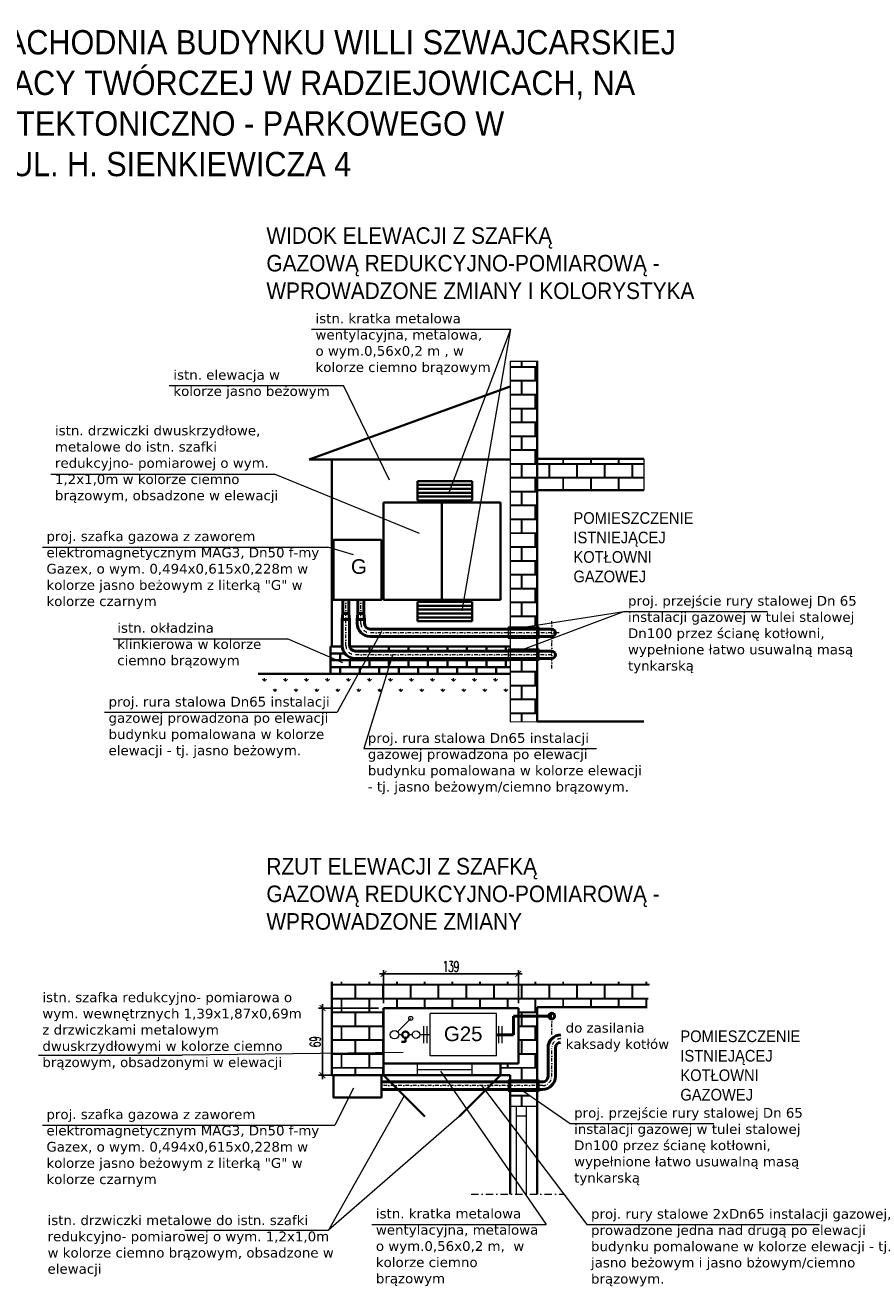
# Model space of a CAD drawing. Header units: millimetres. Extents: x -26820 to -12632, y -5851 to 1958.
# Tile 4 of 95: x -21604 to -20738, y -859 to 436. Entities that reach past the tile are written whole.
import ezdxf
from ezdxf.lldxf.tags import DXFTag

# ---------------------------------------------------------------- set-up
doc = ezdxf.new("R2010")
doc.units = ezdxf.units.MM
doc.linetypes.add('DASHDOT2', pattern=[0.5, 0.25, -0.125, 0, -0.125])
doc.linetypes.add('DASHED', pattern=[181.05, 120.7, -60.35])
for name, color, linetype, lineweight in [('A-INW-SC', 30, 'Continuous', 13), ('GAZ', 50, 'GAS_LINE', 50), ('INST GAZ OPIS', 60, 'GAS_LINE', 30), ('promienniki', 91, 'Continuous', 40), ('ściany', 84, 'Continuous', 35)]:
    doc.layers.add(name, color=color, linetype=linetype, lineweight=lineweight)
doc.layers.add('CS_WIDOK', color=30, linetype='Continuous')
doc.styles.get("Standard").update_dxf_attribs({"font": 'arial.ttf'})
doc.styles.add('wymiar', font='romans.shx', dxfattribs={"width": 0.6})
tags = doc.linetypes.add('GAS_LINE', pattern='A,12.7,-5.08,["GAS",Standard,S=2.54,R=0,X=-2.54,Y=-1.27],-6.35', length=24.13).pattern_tags.tags
tags[6] = DXFTag(74, 10)
doc.dimstyles.new('Copy of WYM_75', dxfattribs={"dimtxt": 10, "dimasz": 8, "dimexe": 7.5, "dimexo": 7.5, "dimgap": 3, "dimtad": 1, "dimdec": 1, "dimdsep": 46, "dimtxsty": 'wymiar', "dimblk1": 'ARCHTICK', "dimblk2": 'ARCHTICK', "dimsah": 1, "dimcen": 12, "dimdle": 5, "dimclre": 5, "dimclrt": 12, "dimadec": 0, "dimazin": 0, "dimtfac": 1, "dimtdec": 1, "dimtmove": 0, "dimatfit": 3, "dimldrblk": 'ARCHTICK', "dimfxl": 1, "dimarcsym": 0})

# ---------------------------------------------------------------- blocks, each defined once
blk = doc.blocks.new('_ArchTick')
at = {"color": 0, "linetype": 'ByBlock', "const_width": 0.15}
blk.add_lwpolyline([(-0.5, -0.5), (0.5, 0.5)], dxfattribs=at)
blk = doc.blocks.new('*D34')
at = {"layer": 'CS_WIDOK', "color": 0, "lineweight": -2, "transparency": 16777216}
blk.add_line((-21299.1, -645.9), (-21299.1, -568.9), dxfattribs=at)
at = {"layer": 'CS_WIDOK', "color": 5, "lineweight": -2, "transparency": 16777216}
for p, q in [((-21241.5, -572.9), (-21303.1, -572.9)), ((-21241.5, -641.9), (-21303.1, -641.9))]:
    blk.add_line(p, q, dxfattribs=at)
at = {"layer": 'CS_WIDOK', "color": 0, "lineweight": -2, "transparency": 16777216, "xscale": 6, "yscale": 6, "zscale": 6}
for p, rotation in [((-21299.1, -572.9), 90), ((-21299.1, -641.9), 270)]:
    blk.add_blockref('_ArchTick', p, dxfattribs=dict(at, rotation=rotation))
at = {"layer": 'CS_WIDOK', "color": 5, "lineweight": 9, "transparency": 16777216, "insert": (-21306.6, -607.4), "char_height": 11, "attachment_point": 5, "rotation": 90, "style": 'wymiar'}
blk.add_mtext('69', dxfattribs=at)
blk = doc.blocks.new('*D35')
at = {"layer": 'CS_WIDOK', "color": 0, "lineweight": -2, "transparency": 16777216}
blk.add_line((-21240.5, -537.8), (-21094, -537.8), dxfattribs=at)
at = {"layer": 'CS_WIDOK', "color": 5, "lineweight": -2, "transparency": 16777216}
for p, q in [((-21236.5, -567.9), (-21236.5, -533.8)), ((-21098, -567.9), (-21098, -533.8))]:
    blk.add_line(p, q, dxfattribs=at)
at = {"layer": 'CS_WIDOK', "color": 0, "lineweight": -2, "transparency": 16777216, "xscale": 6, "yscale": 6, "zscale": 6, "rotation": 180}
blk.add_blockref('_ArchTick', (-21236.5, -537.8), dxfattribs=at)
at = {"layer": 'CS_WIDOK', "color": 0, "lineweight": -2, "transparency": 16777216, "xscale": 6, "yscale": 6, "zscale": 6}
blk.add_blockref('_ArchTick', (-21098, -537.8), dxfattribs=at)
at = {"layer": 'CS_WIDOK', "color": 5, "lineweight": 9, "transparency": 16777216, "insert": (-21167.2, -530.3), "char_height": 11, "attachment_point": 5, "style": 'wymiar'}
blk.add_mtext('139', dxfattribs=at)

msp = doc.modelspace()

# ---------------------------------------------------------------- hatches: boundary and pattern name
at = {"layer": 'A-INW-SC', "ltscale": 0.1}
h = msp.add_hatch(dxfattribs=at)
h.set_pattern_fill('AR-B816C', color=256, scale=0.07)
h.paths.add_polyline_path([(-21078.77, 91.47), (-21106.47, 91.47), (-21106.47, -181.76), (-21092.62, -181.76), (-21078.77, -179.6)])
h.paths.add_polyline_path([(-20969.27, -8.74), (-21078.77, -8.74), (-21078.77, -41.14), (-20969.27, -41.14)])
h.paths.add_polyline_path([(-21106.47, -222.64), (-21106.47, -229.64)], flags=17)
h.paths.add_polyline_path([(-21078.77, -215.76), (-21106.47, -215.76), (-21106.47, -279.08), (-21078.77, -278.64)])
h.paths.add_polyline_path([(-21795.91, 91.91), (-21823.61, 91.47), (-21823.61, -181.76), (-21795.91, -181.76)])
h.paths.add_polyline_path([(-21686.41, -8.74), (-21795.91, -8.74), (-21795.91, -41.14), (-21686.41, -41.14)])
h.paths.add_polyline_path([(-21795.91, -215.76), (-21823.61, -215.76), (-21823.61, -279.08), (-21795.91, -278.64)])
at = {"layer": 'A-INW-SC', "ltscale": 0.5}
h = msp.add_hatch(dxfattribs=at)
h.set_pattern_fill('GRASS', color=256, scale=0.6)
h.paths.add_polyline_path([(-21106.47, -229.64), (-21365.26, -229.64), (-21365.26, -252.71), (-21106.47, -252.71)])
at = {"layer": 'A-INW-SC', "ltscale": 0.1}
h = msp.add_hatch(dxfattribs=at)
h.set_pattern_fill('AR-B816C', color=256, scale=0.07)
h.set_pattern_definition([(0, (0, 34.091), (14.224, 14.224), [27.78125, -0.66675]), (0, (-14.224, 34.758), (14.224, 14.224), [27.78125, -0.66675]), (90, (0, 34.091), (-14.224, 14.224), [-14.89075, 13.55725]), (90, (-0.667, 34.091), (-14.224, 14.224), [-14.89075, 13.55725])])
h.paths.add_polyline_path([(-20963.31, -545.89), (-21289.47, -545.89), (-21289.47, -619.27), (-21236.47, -618.62), (-21236.47, -572.89), (-21097.97, -572.89), (-21097.97, -581.1), (-21078.77, -581.1), (-21078.77, -571.89), (-20965.65, -571.89)])
h.paths.add_polyline_path([(-21236.47, -618.62), (-21289.47, -619.27), (-21289.47, -641.89), (-21236.47, -641.89), (-21236.47, -629.89)])
h.paths.add_polyline_path([(-21078.77, -581.1), (-21097.97, -581.1), (-21097.97, -629.89), (-21116.47, -629.89), (-21116.47, -641.89), (-21106.47, -641.89), (-21106.47, -646.87), (-21078.77, -646.87)])
h.paths.add_polyline_path([(-21092.62, -658.27), (-21106.47, -658.27), (-21106.47, -673.89), (-21078.77, -673.89), (-21078.77, -667.93)])

# ---------------------------------------------------------------- linework, layer by layer
msp.add_line((-21106.47, 91.47), (-21106.47, -279.08), dxfattribs=at)
at = {"layer": 'A-INW-SC'}
for p, q in [((-21106.47, 91.47), (-21078.77, 91.47)), ((-20969.27, -8.74), (-20969.27, -41.14)), ((-21106.47, -279.08), (-21078.77, -278.64)), ((-21188.47, -621.82), (-21188.47, -578.62)), ((-21120.47, -578.62), (-21188.47, -578.62)), ((-21120.47, -621.82), (-21120.47, -578.62)), ((-21222.15, -597.15), (-21208.47, -583.47)), ((-21195.39, -591.58), (-21195.39, -608.85)), ((-21192.05, -591.58), (-21192.05, -608.85)), ((-21118.49, -591.58), (-21118.49, -608.85)), ((-21115.15, -591.58), (-21115.15, -608.85)), ((-21217.21, -600.22), (-21220.88, -600.22)), ((-21206.84, -600.22), (-21210.51, -600.22)), ((-21188.47, -600.22), (-21199.24, -600.22)), ((-21120.47, -621.82), (-21188.47, -621.82)), ((-21201.47, -641.89), (-21201.47, -629.89)), ((-21145.47, -641.89), (-21145.47, -629.89)), ((-21201.47, -635.89), (-21145.47, -635.89)), ((-21078.77, -673.89), (-21106.47, -673.89)), ((-21099.85, -764.13), (-21099.85, -673.89)), ((-21089.8, -683.89), (-21099.85, -683.89)), ((-21089.8, -764.13), (-21089.8, -673.89))]:
    msp.add_line(p, q, dxfattribs=at)
at = {"layer": 'A-INW-SC', "lineweight": 35}
for p, q in [((-21078.77, 91.91), (-21078.77, -278.64)), ((-21106.47, 65.49), (-21312.88, -9.64)), ((-21106.47, -9.64), (-21312.88, -9.64)), ((-21289.47, -201.64), (-21289.47, -9.64)), ((-21078.77, -8.74), (-20969.27, -8.74)), ((-21201.47, -31.64), (-21201.47, -51.64)), ((-21145.47, -31.64), (-21201.47, -31.64)), ((-21145.47, -35.64), (-21201.47, -35.64)), ((-21145.47, -31.64), (-21145.47, -51.64)), ((-21145.47, -39.64), (-21201.47, -39.64)), ((-21145.47, -43.64), (-21201.47, -43.64)), ((-21145.47, -43.64), (-21201.47, -43.64)), ((-21145.47, -47.64), (-21201.47, -47.64)), ((-21145.47, -51.64), (-21201.47, -51.64)), ((-21078.77, -41.14), (-20969.27, -41.14)), ((-21236.47, -53.64), (-21236.47, -153.64)), ((-21116.47, -53.64), (-21236.47, -53.64)), ((-21176.47, -53.64), (-21176.47, -153.64)), ((-21116.47, -53.64), (-21116.47, -153.64)), ((-21116.47, -153.64), (-21236.47, -153.64)), ((-21201.47, -155.64), (-21201.47, -175.64)), ((-21145.47, -155.64), (-21201.47, -155.64)), ((-21145.47, -159.64), (-21201.47, -159.64)), ((-21145.47, -163.64), (-21201.47, -163.64)), ((-21145.47, -167.64), (-21201.47, -167.64)), ((-21145.47, -155.64), (-21145.47, -175.64)), ((-21145.47, -171.64), (-21201.47, -171.64)), ((-21145.47, -175.64), (-21201.47, -175.64)), ((-21290.87, -229.64), (-21290.87, -201.64)), ((-21278.82, -201.64), (-21290.87, -201.64)), ((-21106.47, -201.64), (-21271.16, -201.64)), ((-21270.87, -202.64), (-21270.87, -201.64)), ((-21250.87, -206.26), (-21250.87, -201.64)), ((-21230.87, -206.26), (-21230.87, -201.64)), ((-21210.87, -206.26), (-21210.87, -201.64)), ((-21190.87, -206.26), (-21190.87, -201.64)), ((-21170.87, -206.26), (-21170.87, -201.64)), ((-21150.87, -206.26), (-21150.87, -201.64)), ((-21130.87, -206.26), (-21130.87, -201.64)), ((-21110.87, -206.26), (-21110.87, -201.64)), ((-21276.12, -208.64), (-21290.87, -208.64)), ((-21107.87, -215.64), (-21290.87, -215.64)), ((-21106.47, -215.64), (-21290.87, -215.64)), ((-21280.87, -215.64), (-21280.87, -208.64)), ((-21270.87, -222.64), (-21270.87, -215.64)), ((-21260.87, -215.64), (-21260.87, -213.86)), ((-21250.87, -222.64), (-21250.87, -215.64)), ((-21240.87, -215.64), (-21240.87, -213.86)), ((-21230.87, -222.64), (-21230.87, -215.64)), ((-21220.87, -215.64), (-21220.87, -213.86)), ((-21210.87, -222.64), (-21210.87, -215.64)), ((-21200.87, -215.64), (-21200.87, -213.86)), ((-21190.87, -222.64), (-21190.87, -215.64)), ((-21180.87, -215.64), (-21180.87, -213.86)), ((-21170.87, -222.64), (-21170.87, -215.64)), ((-21160.87, -215.64), (-21160.87, -213.86)), ((-21150.87, -222.64), (-21150.87, -215.64)), ((-21140.87, -215.64), (-21140.87, -213.86)), ((-21130.87, -222.64), (-21130.87, -215.64)), ((-21120.87, -215.64), (-21120.87, -213.86)), ((-21110.87, -222.64), (-21110.87, -215.64)), ((-21106.47, -229.64), (-21365.26, -229.64)), ((-21106.47, -222.64), (-21290.87, -222.64)), ((-21280.87, -229.64), (-21280.87, -222.64)), ((-21260.87, -229.64), (-21260.87, -222.64)), ((-21240.87, -229.64), (-21240.87, -222.64)), ((-21220.87, -229.64), (-21220.87, -222.64)), ((-21200.87, -229.64), (-21200.87, -222.64)), ((-21180.87, -229.64), (-21180.87, -222.64)), ((-21160.87, -229.64), (-21160.87, -222.64)), ((-21140.87, -229.64), (-21140.87, -222.64)), ((-21120.87, -229.64), (-21120.87, -222.64)), ((-21078.77, -278.64), (-20969.27, -278.64)), ((-21289.47, -641.89), (-21289.47, -545.89)), ((-21097.97, -572.89), (-21236.47, -572.89)), ((-21236.47, -629.89), (-21236.47, -572.89)), ((-21097.97, -629.89), (-21097.97, -572.89)), ((-21078.77, -764.13), (-21078.77, -571.89)), ((-20965.65, -571.89), (-21078.77, -571.89)), ((-21097.97, -629.89), (-21236.47, -629.89)), ((-21236.47, -641.89), (-21236.47, -629.89)), ((-21116.47, -629.89), (-21116.47, -641.89)), ((-21106.47, -641.89), (-21289.47, -641.89)), ((-21194.04, -684.31), (-21236.47, -641.89)), ((-21158.89, -684.31), (-21116.47, -641.89)), ((-21106.47, -764.13), (-21106.47, -641.89))]:
    msp.add_line(p, q, dxfattribs=at)
at = {"layer": 'A-INW-SC', "linetype": 'DASHDOT2', "ltscale": 30}
msp.add_line((-21146.56, -764.13), (-21050.78, -764.13), dxfattribs=at)
at = {"layer": 'A-INW-SC', "lineweight": 35}
msp.add_lwpolyline([(-21238.56, -92.16), (-21287.96, -92.16), (-21287.96, -153.66), (-21238.56, -153.66)], close=True, dxfattribs=at)
msp.add_lwpolyline([(-21238.56, -641.89), (-21287.96, -641.89), (-21287.96, -664.69), (-21238.56, -664.69), (-21238.56, -641.89)], dxfattribs=at)
at = {"layer": 'A-INW-SC'}
for centre, radius in [((-21208.47, -583.47), 2.1), ((-21225.21, -600.22), 4.33), ((-21203.04, -600.22), 3.8)]:
    msp.add_circle(centre, radius, dxfattribs=at)
at = {"layer": 'GAZ', "ltscale": 2}
for p, q in [((-21278.06, -167.66), (-21278.06, -153.66)), ((-21272.06, -167.66), (-21272.06, -153.66)), ((-21262.66, -167.66), (-21262.66, -153.66)), ((-21256.66, -167.66), (-21256.66, -153.66)), ((-21278.86, -173.66), (-21278.06, -167.66)), ((-21272.06, -167.66), (-21278.06, -167.66)), ((-21271.26, -173.66), (-21272.06, -167.66)), ((-21263.46, -173.66), (-21262.66, -167.66)), ((-21256.66, -167.66), (-21262.66, -167.66)), ((-21255.86, -173.66), (-21256.66, -167.66)), ((-21278.86, -173.66), (-21271.26, -173.66)), ((-21278.86, -200.55), (-21278.86, -173.66)), ((-21271.26, -200.56), (-21271.26, -173.66)), ((-21263.46, -173.66), (-21255.86, -173.66)), ((-21263.46, -177.95), (-21263.46, -173.66)), ((-21255.87, -177.96), (-21255.87, -173.64))]:
    msp.add_line(p, q, dxfattribs=at)
at = {"layer": 'GAZ', "linetype": 'DASHDOT2', "lineweight": 20, "ltscale": 15}
for p, q in [((-21275.06, -200.56), (-21275.06, -153.66)), ((-21259.66, -177.96), (-21259.66, -153.66)), ((-21063.77, -224.06), (-21063.77, -175.47)), ((-21056.01, -187.46), (-21250.16, -187.46)), ((-21063.77, -210.06), (-21265.56, -210.06)), ((-21063.77, -600.13), (-21063.77, -584.1)), ((-21063.77, -643.07), (-21063.77, -613.79)), ((-21073.27, -652.57), (-21238.56, -652.57))]:
    msp.add_line(p, q, dxfattribs=at)
at = {"layer": 'GAZ', "linetype": 'Continuous', "ltscale": 2}
for p, q in [((-21063.77, -183.66), (-21250.17, -183.66)), ((-21063.77, -191.26), (-21250.15, -191.26)), ((-21063.77, -206.26), (-21265.56, -206.26)), ((-21063.77, -213.86), (-21265.55, -213.86)), ((-21067.57, -613.79), (-21067.57, -643.08)), ((-21059.97, -613.77), (-21059.97, -643.06)), ((-21072.94, -648.77), (-21238.57, -648.77)), ((-21073.27, -656.37), (-21238.55, -656.37))]:
    msp.add_line(p, q, dxfattribs=at)
at = {"layer": 'GAZ', "ltscale": 4}
for p, q in [((-21063.77, -581.1), (-21102.98, -581.1)), ((-21102.98, -600.22), (-21102.98, -581.1)), ((-21102.98, -600.22), (-21120.47, -600.22))]:
    msp.add_line(p, q, dxfattribs=at)
at = {"layer": 'GAZ', "lineweight": 35, "ltscale": 0.7}
for p, q in [((-21213.86, -607.69), (-21218.01, -607.69)), ((-21213.86, -603.57), (-21213.86, -607.69))]:
    msp.add_line(p, q, dxfattribs=at)
at = {"layer": 'GAZ', "linetype": 'Continuous', "ltscale": 0.7}
msp.add_circle((-21063.77, -581.1), 3, dxfattribs=at)
at = {"layer": 'GAZ', "linetype": 'Continuous', "lineweight": 35, "ltscale": 0.7}
msp.add_circle((-21213.86, -600.22), 3.35, dxfattribs=at)
at = {"layer": 'GAZ', "ltscale": 2}
for centre, radius, start, end in [((-21250.15, -177.95), 13.3, 180, 270), ((-21250.17, -177.96), 5.7, 180, 270), ((-21265.55, -200.55), 13.3, 180, 270), ((-21265.56, -200.56), 5.7, 180, 270), ((-21054.26, -613.79), 13.3, 90, 180), ((-21054.27, -613.77), 5.7, 93.26083, 180), ((-21073.27, -643.06), 13.3, 270, 0), ((-21073.26, -643.08), 5.7, 273.26083, 360)]:
    msp.add_arc(centre, radius, start, end, dxfattribs=at)
at = {"layer": 'GAZ', "linetype": 'DASHDOT2', "lineweight": 20, "ltscale": 15}
for centre, start, end in [((-21250.16, -177.96), 180, 270), ((-21265.56, -200.56), 180, 270), ((-21054.27, -613.79), 90, 180), ((-21073.27, -643.07), 270, 0)]:
    msp.add_arc(centre, 9.5, start, end, dxfattribs=at)
at = {"layer": 'GAZ', "linetype": 'Continuous', "ltscale": 2}
for centre in [(-21063.77, -187.46), (-21063.77, -210.06)]:
    msp.add_arc(centre, 3.8, 270, 90, dxfattribs=at)
at = {"layer": 'INST GAZ OPIS', "linetype": 'Continuous', "lineweight": 18}
for p, q in [((-21310.43, 124.29), (-21105.6, 124.29)), ((-21168.54, -42.38), (-21105.6, 124.29)), ((-21155.74, -165.06), (-21105.6, 124.29)), ((-21456.36, 66.37), (-21277.54, 66.37)), ((-21230.46, -30.8), (-21277.54, 66.37)), ((-21577.94, -24.6), (-21348.38, -24.6)), ((-21199.56, -85.47), (-21348.38, -24.6)), ((-21586.67, -99.62), (-21293.71, -99.62)), ((-21267.41, -107.34), (-21293.71, -99.62)), ((-21092.62, -181.76), (-20989.61, -165.69)), ((-21092.62, -204.36), (-20989.61, -165.69)), ((-20989.61, -165.69), (-20842.08, -165.69)), ((-21513.94, -193.52), (-21335.12, -193.52)), ((-21278.37, -218.37), (-21335.12, -193.52)), ((-21238.67, -186.07), (-21284.08, -269)), ((-21227.38, -210.59), (-21256.7, -306.25)), ((-21522.9, -269), (-21284.08, -269)), ((-21256.7, -306.25), (-21017.88, -306.25)), ((-21590.84, -621.16), (-21443.31, -621.16)), ((-21216.31, -618.38), (-21443.31, -621.16)), ((-21178.07, -637.64), (-21069.62, -794.99)), ((-21267.41, -655.2), (-21286.28, -693.22)), ((-21136.02, -652.57), (-21027.57, -794.99)), ((-21092.62, -658.27), (-21044.92, -691.54)), ((-21215.26, -663.1), (-21292.82, -801.03)), ((-21158.89, -684.31), (-21292.82, -801.03)), ((-21586.67, -693.22), (-21286.28, -693.22)), ((-21044.92, -691.54), (-20897.39, -691.54)), ((-21440.35, -801.03), (-21292.82, -801.03)), ((-21248.44, -794.99), (-21069.62, -794.99)), ((-21027.57, -794.99), (-20788.75, -794.99))]:
    msp.add_line(p, q, dxfattribs=at)
at = {"layer": 'promienniki', "lineweight": 20, "ltscale": 100}
for points in [[(-21108.47, -181.76), (-21108.47, -193.16), (-21076.77, -193.16), (-21076.77, -181.76)], [(-21108.47, -204.36), (-21108.47, -215.76), (-21076.77, -215.76), (-21076.77, -204.36)], [(-21108.47, -646.87), (-21108.47, -658.27), (-21076.77, -658.27), (-21076.77, -646.87)]]:
    msp.add_lwpolyline(points, close=True, dxfattribs=at)

# ---------------------------------------------------------------- texts
at = {"layer": 'A-INW-SC', "char_height": 15, "attachment_point": 1}
for s, insert in [('G', (-21269.9, -111.95)), ('G25', (-21174.43, -591.84))]:
    msp.add_mtext_dynamic_manual_height_columns(s, width=25.5698, gutter_width=12.5, heights=[1.26], dxfattribs=dict(at, insert=insert))
at = {"layer": 'INST GAZ OPIS', "char_height": 10, "attachment_point": 1}
for s, insert, width in [('{\\fVerdana|b0|i0|c238|p34;istn. kratka metalowa wentylacyjna, metalowa,  o wym.0,56x0,2 m , w kolorze ciemno brązowym}', (-21306.28, 140.36), 182.8527), ('{\\fVerdana|b0|i0|c238|p34;istn. elewacja w kolorze jasno beżowym }', (-21452.2, 82.44), 161.4691), ('{\\fVerdana|b0|i0|c238|p34;istn. drzwiczki dwuskrzydłowe, metalowe do istn. szafki redukcyjno- pomiarowej o wym. 1,2x1,0m w kolorze ciemno brązowym, obsadzone w elewacji}', (-21573.78, 25.29), 249.2732), ('{\\fVerdana|b0|i0|c238|p34;proj. szafka gazowa z zaworem elektromagnetycznym MAG3, Dn50 f-my Gazex, o wym. 0,494x0,615x0,228m w kolorze jasno beżowym z literką "G" w kolorze czarnym  }', (-21582.52, -83.35), 302.9717), ('{\\fVerdana|b0|i0|c238|p34;proj. przejście rury stalowej Dn 65 instalacji gazowej w tulei stalowej Dn100 przez ścianę kotłowni, wypełnione łatwo usuwalną masą tynkarską }', (-20985.46, -149.62), 243.5763), ('{\\fVerdana|b0|i0|c238|p34;istn. okładzina klinkierowa w kolorze ciemno brązowym}', (-21509.79, -177.44), 161.4691), ('{\\fVerdana|b0|i0|c238|p34;proj. rura stalowa Dn65 instalacji gazowej prowadzona po elewacji budynku pomalowana w kolorze elewacji - tj. jasno beżowym.}', (-21518.74, -253.24), 236.0027), ('{\\fVerdana|b0|i0|c238|p34;proj. rura stalowa Dn65 instalacji gazowej prowadzona po elewacji budynku pomalowana w kolorze elewacji - tj. jasno beżowym/ciemno brązowym.}', (-21252.54, -290.49), 284.6599), ('{\\fVerdana|b0|i0|c238|p34;istn. szafka redukcyjno- pomiarowa o wym. wewnętrznych 1,39x1,87x0,69m z drzwiczkami metalowym dwuskrzydłowymi w kolorze ciemno brązowym, obsadzonymi w elewacji}', (-21586.68, -556.83), 271.5951), ('\\pt50;{\\fVerdana|b0|i0|c238|p34;do zasilania \\Pkaksady kotłów}', (-21049.46, -588.15), 161.4691), ('{\\fVerdana|b0|i0|c238|p34;proj. przejście rury stalowej Dn 65 instalacji gazowej w tulei stalowej Dn100 przez ścianę kotłowni, wypełnione łatwo usuwalną masą tynkarską }', (-21040.77, -675.47), 243.5763), ('{\\fVerdana|b0|i0|c238|p34;proj. szafka gazowa z zaworem elektromagnetycznym MAG3, Dn50 f-my Gazex, o wym. 0,494x0,615x0,228m w kolorze jasno beżowym z literką "G" w kolorze czarnym  }', (-21582.52, -676.96), 302.9717), ('{\\fVerdana|b0|i0|c238|p34;istn. drzwiczki metalowe do istn. szafki redukcyjno- pomiarowej o wym. 1,2x1,0m w kolorze ciemno brązowym, obsadzone w elewacji}', (-21581.36, -785.72), 297.0145), ('{\\fVerdana|b0|i0|c238|p34;istn. kratka metalowa wentylacyjna, metalowa o wym.0,56x0,2 m,  w kolorze ciemno brązowym}', (-21244.28, -778.92), 178.9015), ('{\\fVerdana|b0|i0|c238|p34;proj. rury stalowe 2xDn65 instalacji gazowej, prowadzone jedna nad drugą po elewacji budynku pomalowane w kolorze elewacji - tj. jasno beżowym i jasno bżowym/ciemno brązowym.}', (-21023.41, -779.23), 316.1583)]:
    msp.add_mtext(s, dxfattribs=dict(at, insert=insert, width=width))
at = {"layer": 'ściany', "linetype": 'DASHED', "attachment_point": 1}
for s, width, insert, char_height in [('{\\W0.9;STRONA POŁUDNIOWO-ZACHODNIA BUDYNKU WILLI SZWAJCARSKIEJ NALEŻĄCEJ DO DOMU PRACY TWÓRCZEJ W RADZIEJOWICACH, NA TERENIE ZESPOŁU ARCHITEKTONICZNO - PARKOWEGO W RADZIEJOWICACH, PRZY UL. H. SIENKIEWICZA 4}', 1107.1517, (-22011.8, 431.47), 25), ('{\\W0.9;WIDOK ELEWACJI Z SZAFKĄ \\P\\pt391;GAZOWĄ REDUKCYJNO-POMIAROWĄ - WPROWADZONE ZMIANY I KOLORYSTYKA}', 452.5817, (-21356.68, 228.96), 17), ('{\\W0.9;POMIESZCZENIE ISTNIEJĄCEJ KOTŁOWNI GAZOWEJ}', 123.8104, (-21041.47, -63.6), 12), ('{\\W0.9;RZUT ELEWACJI Z SZAFKĄ \\P\\pt391;GAZOWĄ REDUKCYJNO-POMIAROWĄ - WPROWADZONE ZMIANY }', 452.5817, (-21356.68, -418.73), 17), ('{\\W0.9;POMIESZCZENIE ISTNIEJĄCEJ KOTŁOWNI GAZOWEJ}', 123.8104, (-20931.68, -595.84), 12)]:
    msp.add_mtext_dynamic_manual_height_columns(s, width=width, gutter_width=0.625, heights=[0], dxfattribs=dict(at, insert=insert, char_height=char_height))

# ---------------------------------------------------------------- dimensions: what is measured, and where the dimension line sits
at = {"layer": 'CS_WIDOK', "lineweight": 9}
dim = msp.add_linear_dim(base=(-21097.96847857, -537.78549189), p1=(-21236.46847857, -572.88822406), p2=(-21097.96847857, -572.88822406), dimstyle='Copy of WYM_75', override={"dimtxt": 11, "dimasz": 6, "dimexe": 4, "dimexo": 5, "dimgap": 2, "dimdec": 0, "dimdle": 4, "dimclrt": 5, "dimtmove": 1}, dxfattribs=at)
dim.commit()
dim.dimension.update_dxf_attribs({"geometry": '*D35', "text_midpoint": (-21167.21847857, -530.28549189)})
dim = msp.add_linear_dim(base=(-21299.12, -572.89), p1=(-21236.47, -641.89), p2=(-21236.47, -572.89), angle=90, dimstyle='Copy of WYM_75', override={"dimtxt": 11, "dimasz": 6, "dimexe": 4, "dimexo": 5, "dimgap": 2, "dimdec": 0, "dimdle": 4, "dimclrt": 5, "dimtmove": 1}, dxfattribs=at)
dim.commit()
dim.dimension.update_dxf_attribs({"geometry": '*D34', "text_midpoint": (-21306.62, -607.39)})

doc.saveas('drawing.dxf')
